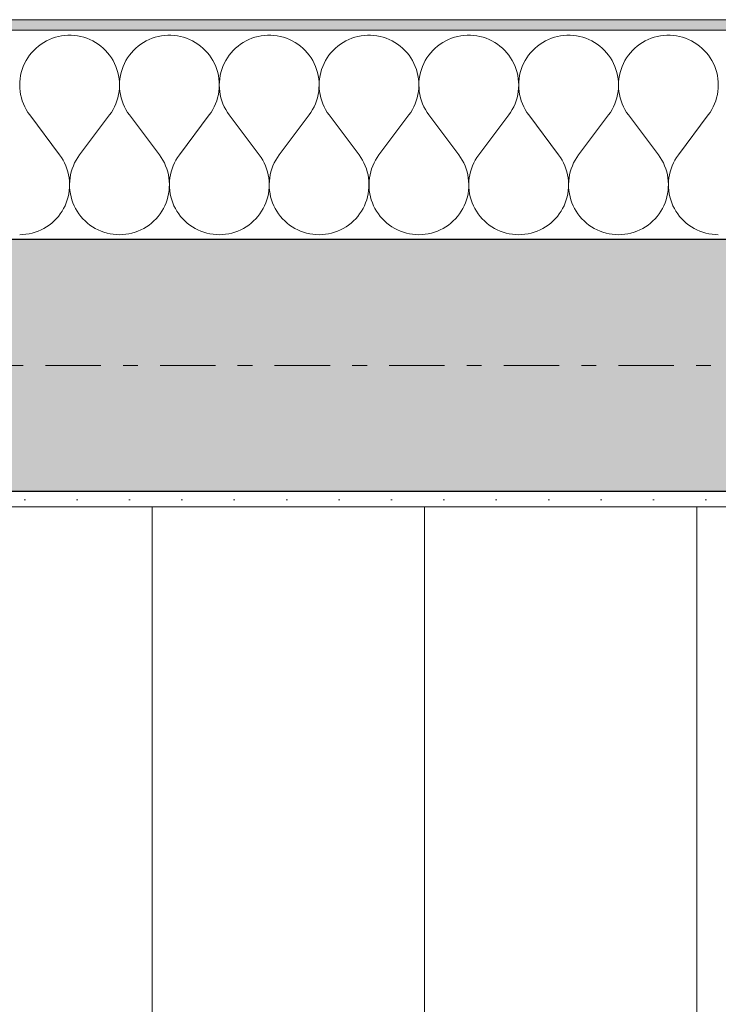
# Model space of a CAD drawing. Extents: x 100 to 2982, y 37 to 2050.
# Tile 67 of 135: x 893 to 960, y 1729 to 1823. Entities that reach past the tile are written whole.
import ezdxf
from ezdxf.xclip import XClip

# ---------------------------------------------------------------- set-up
doc = ezdxf.new("R2010")
doc.units = 0
doc.header["$MEASUREMENT"] = 0
doc.header["$XCLIPFRAME"] = 0
doc.linetypes.add('Przerywana podwójnie', pattern=[54.680554, 26.458333, -10.583333, 7.055556, -10.583333])
doc.linetypes.add('Wipeout_Contour', pattern=[5000, 0, -5000])
for name, color, linetype in [('250-A Schody Pochylnie', 7, 'Continuous'), ('410-K Osie', 7, 'Continuous'), ('420-K Ściany', 7, 'Continuous'), ('820-G Rysunki Obrazki', 7, 'Continuous')]:
    doc.layers.add(name, color=color, linetype=linetype)
pattern_1 = [(0, (-18316.349, -206.5255), (0, 8.660254), [0, -5]), (0, (-18313.849, -202.195), (0, 8.660254), [0, -5])]

# ---------------------------------------------------------------- blocks, each defined once
blk = doc.blocks.new('*X4')
at = {"layer": '420-K Ściany', "color": 174, "linetype": 'Continuous', "lineweight": 5, "ltscale": 0.2}
for p, q in [((896.581, 1820.835), (896.291, 1820.739)), ((896.876, 1820.913), (896.581, 1820.835)), ((897.176, 1820.972), (896.876, 1820.913)), ((897.479, 1821.011), (897.176, 1820.972)), ((897.784, 1821.03), (897.479, 1821.011)), ((898.09, 1821.03), (897.784, 1821.03)), ((898.395, 1821.011), (898.09, 1821.03)), ((898.698, 1820.972), (898.395, 1821.011)), ((898.998, 1820.913), (898.698, 1820.972)), ((899.293, 1820.835), (898.998, 1820.913)), ((899.583, 1820.739), (899.293, 1820.835)), ((906.104, 1820.835), (905.814, 1820.739)), ((906.4, 1820.913), (906.104, 1820.835)), ((906.7, 1820.972), (906.4, 1820.913)), ((907.003, 1821.011), (906.7, 1820.972)), ((907.308, 1821.03), (907.003, 1821.011)), ((907.613, 1821.03), (907.308, 1821.03)), ((907.918, 1821.011), (907.613, 1821.03)), ((908.221, 1820.972), (907.918, 1821.011)), ((908.521, 1820.913), (908.221, 1820.972)), ((908.817, 1820.835), (908.521, 1820.913)), ((909.107, 1820.739), (908.817, 1820.835)), ((915.628, 1820.835), (915.338, 1820.739)), ((915.924, 1820.913), (915.628, 1820.835)), ((916.224, 1820.972), (915.924, 1820.913)), ((916.527, 1821.011), (916.224, 1820.972)), ((916.832, 1821.03), (916.527, 1821.011)), ((917.137, 1821.03), (916.832, 1821.03)), ((917.442, 1821.011), (917.137, 1821.03)), ((917.745, 1820.972), (917.442, 1821.011)), ((918.045, 1820.913), (917.745, 1820.972)), ((918.341, 1820.835), (918.045, 1820.913)), ((918.631, 1820.739), (918.341, 1820.835)), ((925.152, 1820.835), (924.862, 1820.739)), ((925.448, 1820.913), (925.152, 1820.835)), ((925.747, 1820.972), (925.448, 1820.913)), ((926.051, 1821.011), (925.747, 1820.972)), ((926.355, 1821.03), (926.051, 1821.011)), ((926.661, 1821.03), (926.355, 1821.03)), ((926.966, 1821.011), (926.661, 1821.03)), ((927.269, 1820.972), (926.966, 1821.011)), ((927.569, 1820.913), (927.269, 1820.972)), ((927.865, 1820.835), (927.569, 1820.913)), ((928.155, 1820.739), (927.865, 1820.835)), ((934.676, 1820.835), (934.386, 1820.739)), ((934.971, 1820.913), (934.676, 1820.835)), ((935.271, 1820.972), (934.971, 1820.913)), ((935.574, 1821.011), (935.271, 1820.972)), ((935.879, 1821.03), (935.574, 1821.011)), ((936.185, 1821.03), (935.879, 1821.03)), ((936.49, 1821.011), (936.185, 1821.03)), ((936.793, 1820.972), (936.49, 1821.011)), ((937.093, 1820.913), (936.793, 1820.972)), ((937.388, 1820.835), (937.093, 1820.913)), ((937.678, 1820.739), (937.388, 1820.835)), ((944.2, 1820.835), (943.91, 1820.739)), ((944.495, 1820.913), (944.2, 1820.835)), ((944.795, 1820.972), (944.495, 1820.913)), ((945.098, 1821.011), (944.795, 1820.972)), ((945.403, 1821.03), (945.098, 1821.011)), ((945.709, 1821.03), (945.403, 1821.03)), ((946.014, 1821.011), (945.709, 1821.03)), ((946.317, 1820.972), (946.014, 1821.011)), ((946.617, 1820.913), (946.317, 1820.972)), ((946.912, 1820.835), (946.617, 1820.913)), ((947.202, 1820.739), (946.912, 1820.835)), ((953.723, 1820.835), (953.433, 1820.739)), ((954.019, 1820.913), (953.723, 1820.835)), ((954.319, 1820.972), (954.019, 1820.913)), ((954.622, 1821.011), (954.319, 1820.972)), ((954.927, 1821.03), (954.622, 1821.011)), ((955.233, 1821.03), (954.927, 1821.03)), ((955.537, 1821.011), (955.233, 1821.03)), ((955.841, 1820.972), (955.537, 1821.011)), ((956.14, 1820.913), (955.841, 1820.972)), ((956.436, 1820.835), (956.14, 1820.913)), ((956.726, 1820.739), (956.436, 1820.835)), ((894.965, 1819.992), (894.733, 1819.793)), ((895.21, 1820.175), (894.965, 1819.992)), ((895.466, 1820.341), (895.21, 1820.175)), ((895.732, 1820.492), (895.466, 1820.341)), ((896.007, 1820.624), (895.732, 1820.492)), ((896.291, 1820.739), (896.007, 1820.624)), ((899.866, 1820.624), (899.583, 1820.739)), ((900.142, 1820.492), (899.866, 1820.624)), ((900.408, 1820.341), (900.142, 1820.492)), ((900.664, 1820.175), (900.408, 1820.341)), ((900.909, 1819.992), (900.664, 1820.175)), ((901.141, 1819.793), (900.909, 1819.992)), ((904.489, 1819.992), (904.256, 1819.793)), ((904.734, 1820.175), (904.489, 1819.992)), ((904.99, 1820.341), (904.734, 1820.175)), ((905.256, 1820.492), (904.99, 1820.341)), ((905.531, 1820.624), (905.256, 1820.492)), ((905.814, 1820.739), (905.531, 1820.624)), ((909.39, 1820.624), (909.107, 1820.739)), ((909.665, 1820.492), (909.39, 1820.624)), ((909.932, 1820.341), (909.665, 1820.492)), ((910.188, 1820.175), (909.932, 1820.341)), ((910.432, 1819.992), (910.188, 1820.175)), ((910.665, 1819.793), (910.432, 1819.992)), ((914.013, 1819.992), (913.78, 1819.793)), ((914.258, 1820.175), (914.013, 1819.992)), ((914.514, 1820.341), (914.258, 1820.175)), ((914.78, 1820.492), (914.514, 1820.341)), ((915.055, 1820.624), (914.78, 1820.492)), ((915.338, 1820.739), (915.055, 1820.624)), ((918.914, 1820.624), (918.631, 1820.739)), ((919.189, 1820.492), (918.914, 1820.624)), ((919.455, 1820.341), (919.189, 1820.492)), ((919.711, 1820.175), (919.455, 1820.341)), ((919.956, 1819.992), (919.711, 1820.175)), ((920.189, 1819.793), (919.956, 1819.992)), ((923.537, 1819.992), (923.304, 1819.793)), ((923.781, 1820.175), (923.537, 1819.992)), ((924.037, 1820.341), (923.781, 1820.175)), ((924.304, 1820.492), (924.037, 1820.341)), ((924.579, 1820.624), (924.304, 1820.492)), ((924.862, 1820.739), (924.579, 1820.624)), ((928.438, 1820.624), (928.155, 1820.739)), ((928.713, 1820.492), (928.438, 1820.624)), ((928.979, 1820.341), (928.713, 1820.492)), ((929.235, 1820.175), (928.979, 1820.341)), ((929.48, 1819.992), (929.235, 1820.175)), ((929.712, 1819.793), (929.48, 1819.992)), ((933.06, 1819.992), (932.828, 1819.793)), ((933.305, 1820.175), (933.06, 1819.992)), ((933.561, 1820.341), (933.305, 1820.175)), ((933.827, 1820.492), (933.561, 1820.341)), ((934.103, 1820.624), (933.827, 1820.492)), ((934.386, 1820.739), (934.103, 1820.624)), ((937.962, 1820.624), (937.678, 1820.739)), ((938.237, 1820.492), (937.962, 1820.624)), ((938.503, 1820.341), (938.237, 1820.492)), ((938.759, 1820.175), (938.503, 1820.341)), ((939.004, 1819.992), (938.759, 1820.175)), ((939.236, 1819.793), (939.004, 1819.992)), ((942.584, 1819.992), (942.352, 1819.793)), ((942.829, 1820.175), (942.584, 1819.992)), ((943.085, 1820.341), (942.829, 1820.175)), ((943.351, 1820.492), (943.085, 1820.341)), ((943.626, 1820.624), (943.351, 1820.492)), ((943.91, 1820.739), (943.626, 1820.624)), ((947.485, 1820.624), (947.202, 1820.739)), ((947.761, 1820.492), (947.485, 1820.624)), ((948.027, 1820.341), (947.761, 1820.492)), ((948.283, 1820.175), (948.027, 1820.341)), ((948.528, 1819.992), (948.283, 1820.175)), ((948.76, 1819.793), (948.528, 1819.992)), ((952.108, 1819.992), (951.876, 1819.793)), ((952.353, 1820.175), (952.108, 1819.992)), ((952.609, 1820.341), (952.353, 1820.175)), ((952.875, 1820.492), (952.609, 1820.341)), ((953.15, 1820.624), (952.875, 1820.492)), ((953.433, 1820.739), (953.15, 1820.624)), ((957.009, 1820.624), (956.726, 1820.739)), ((957.284, 1820.492), (957.009, 1820.624)), ((957.551, 1820.341), (957.284, 1820.492)), ((957.807, 1820.175), (957.551, 1820.341)), ((958.051, 1819.992), (957.807, 1820.175)), ((958.284, 1819.793), (958.051, 1819.992)), ((894.118, 1819.115), (893.943, 1818.864)), ((894.308, 1819.354), (894.118, 1819.115)), ((894.513, 1819.581), (894.308, 1819.354)), ((894.733, 1819.793), (894.513, 1819.581)), ((901.36, 1819.581), (901.141, 1819.793)), ((901.566, 1819.354), (901.36, 1819.581)), ((901.756, 1819.115), (901.566, 1819.354)), ((901.931, 1818.864), (901.756, 1819.115)), ((903.642, 1819.115), (903.467, 1818.864)), ((903.832, 1819.354), (903.642, 1819.115)), ((904.037, 1819.581), (903.832, 1819.354)), ((904.256, 1819.793), (904.037, 1819.581)), ((910.884, 1819.581), (910.665, 1819.793)), ((911.089, 1819.354), (910.884, 1819.581)), ((911.28, 1819.115), (911.089, 1819.354)), ((911.454, 1818.864), (911.28, 1819.115)), ((913.165, 1819.115), (912.991, 1818.864)), ((913.356, 1819.354), (913.165, 1819.115)), ((913.561, 1819.581), (913.356, 1819.354)), ((913.78, 1819.793), (913.561, 1819.581)), ((920.408, 1819.581), (920.189, 1819.793)), ((920.613, 1819.354), (920.408, 1819.581)), ((920.804, 1819.115), (920.613, 1819.354)), ((920.978, 1818.864), (920.804, 1819.115)), ((922.689, 1819.115), (922.515, 1818.864)), ((922.88, 1819.354), (922.689, 1819.115)), ((923.085, 1819.581), (922.88, 1819.354)), ((923.304, 1819.793), (923.085, 1819.581)), ((929.932, 1819.581), (929.712, 1819.793)), ((930.137, 1819.354), (929.932, 1819.581)), ((930.327, 1819.115), (930.137, 1819.354)), ((930.502, 1818.864), (930.327, 1819.115)), ((932.213, 1819.115), (932.038, 1818.864)), ((932.403, 1819.354), (932.213, 1819.115)), ((932.609, 1819.581), (932.403, 1819.354)), ((932.828, 1819.793), (932.609, 1819.581)), ((939.456, 1819.581), (939.236, 1819.793)), ((939.661, 1819.354), (939.456, 1819.581)), ((939.851, 1819.115), (939.661, 1819.354)), ((940.026, 1818.864), (939.851, 1819.115)), ((941.737, 1819.115), (941.562, 1818.864)), ((941.927, 1819.354), (941.737, 1819.115)), ((942.132, 1819.581), (941.927, 1819.354)), ((942.352, 1819.793), (942.132, 1819.581)), ((948.979, 1819.581), (948.76, 1819.793)), ((949.185, 1819.354), (948.979, 1819.581)), ((949.375, 1819.115), (949.185, 1819.354)), ((949.55, 1818.864), (949.375, 1819.115)), ((951.261, 1819.115), (951.086, 1818.864)), ((951.451, 1819.354), (951.261, 1819.115)), ((951.656, 1819.581), (951.451, 1819.354)), ((951.876, 1819.793), (951.656, 1819.581)), ((958.503, 1819.581), (958.284, 1819.793)), ((958.708, 1819.354), (958.503, 1819.581)), ((958.899, 1819.115), (958.708, 1819.354)), ((959.073, 1818.864), (958.899, 1819.115)), ((893.521, 1818.052), (893.416, 1817.765)), ((893.644, 1818.332), (893.521, 1818.052)), ((893.785, 1818.603), (893.644, 1818.332)), ((893.943, 1818.864), (893.785, 1818.603)), ((902.089, 1818.603), (901.931, 1818.864)), ((902.23, 1818.332), (902.089, 1818.603)), ((902.353, 1818.052), (902.23, 1818.332)), ((902.458, 1817.765), (902.353, 1818.052)), ((903.045, 1818.052), (902.939, 1817.765)), ((903.168, 1818.332), (903.045, 1818.052)), ((903.309, 1818.603), (903.168, 1818.332)), ((903.467, 1818.864), (903.309, 1818.603)), ((911.612, 1818.603), (911.454, 1818.864)), ((911.753, 1818.332), (911.612, 1818.603)), ((911.877, 1818.052), (911.753, 1818.332)), ((911.982, 1817.765), (911.877, 1818.052)), ((912.568, 1818.052), (912.463, 1817.765)), ((912.692, 1818.332), (912.568, 1818.052)), ((912.833, 1818.603), (912.692, 1818.332)), ((912.991, 1818.864), (912.833, 1818.603)), ((921.136, 1818.603), (920.978, 1818.864)), ((921.277, 1818.332), (921.136, 1818.603)), ((921.401, 1818.052), (921.277, 1818.332)), ((921.506, 1817.765), (921.401, 1818.052)), ((922.092, 1818.052), (921.987, 1817.765)), ((922.215, 1818.332), (922.092, 1818.052)), ((922.357, 1818.603), (922.215, 1818.332)), ((922.515, 1818.864), (922.357, 1818.603)), ((930.66, 1818.603), (930.502, 1818.864)), ((930.801, 1818.332), (930.66, 1818.603)), ((930.924, 1818.052), (930.801, 1818.332)), ((931.03, 1817.765), (930.924, 1818.052)), ((931.616, 1818.052), (931.511, 1817.765)), ((931.739, 1818.332), (931.616, 1818.052)), ((931.88, 1818.603), (931.739, 1818.332)), ((932.038, 1818.864), (931.88, 1818.603)), ((940.184, 1818.603), (940.026, 1818.864)), ((940.325, 1818.332), (940.184, 1818.603)), ((940.448, 1818.052), (940.325, 1818.332)), ((940.553, 1817.765), (940.448, 1818.052)), ((941.14, 1818.052), (941.035, 1817.765)), ((941.263, 1818.332), (941.14, 1818.052)), ((941.404, 1818.603), (941.263, 1818.332)), ((941.562, 1818.864), (941.404, 1818.603)), ((949.708, 1818.603), (949.55, 1818.864)), ((949.849, 1818.332), (949.708, 1818.603)), ((949.972, 1818.052), (949.849, 1818.332)), ((950.077, 1817.765), (949.972, 1818.052)), ((950.664, 1818.052), (950.558, 1817.765)), ((950.787, 1818.332), (950.664, 1818.052)), ((950.928, 1818.603), (950.787, 1818.332)), ((951.086, 1818.864), (950.928, 1818.603)), ((959.231, 1818.603), (959.073, 1818.864)), ((959.373, 1818.332), (959.231, 1818.603)), ((959.496, 1818.052), (959.373, 1818.332)), ((959.601, 1817.765), (959.496, 1818.052)), ((893.261, 1817.174), (893.213, 1816.872)), ((893.329, 1817.472), (893.261, 1817.174)), ((893.416, 1817.765), (893.329, 1817.472)), ((902.545, 1817.472), (902.458, 1817.765)), ((902.612, 1817.174), (902.545, 1817.472)), ((902.661, 1816.872), (902.612, 1817.174)), ((902.785, 1817.174), (902.737, 1816.872)), ((902.853, 1817.472), (902.785, 1817.174)), ((902.939, 1817.765), (902.853, 1817.472)), ((912.069, 1817.472), (911.982, 1817.765)), ((912.136, 1817.174), (912.069, 1817.472)), ((912.184, 1816.872), (912.136, 1817.174)), ((912.309, 1817.174), (912.261, 1816.872)), ((912.377, 1817.472), (912.309, 1817.174)), ((912.463, 1817.765), (912.377, 1817.472)), ((921.592, 1817.472), (921.506, 1817.765)), ((921.66, 1817.174), (921.592, 1817.472)), ((921.708, 1816.872), (921.66, 1817.174)), ((921.833, 1817.174), (921.785, 1816.872)), ((921.9, 1817.472), (921.833, 1817.174)), ((921.987, 1817.765), (921.9, 1817.472)), ((931.116, 1817.472), (931.03, 1817.765)), ((931.184, 1817.174), (931.116, 1817.472)), ((931.232, 1816.872), (931.184, 1817.174)), ((931.357, 1817.174), (931.308, 1816.872)), ((931.424, 1817.472), (931.357, 1817.174)), ((931.511, 1817.765), (931.424, 1817.472)), ((940.64, 1817.472), (940.553, 1817.765)), ((940.708, 1817.174), (940.64, 1817.472)), ((940.756, 1816.872), (940.708, 1817.174)), ((940.88, 1817.174), (940.832, 1816.872)), ((940.948, 1817.472), (940.88, 1817.174)), ((941.035, 1817.765), (940.948, 1817.472)), ((950.164, 1817.472), (950.077, 1817.765)), ((950.231, 1817.174), (950.164, 1817.472)), ((950.28, 1816.872), (950.231, 1817.174)), ((950.404, 1817.174), (950.356, 1816.872)), ((950.472, 1817.472), (950.404, 1817.174)), ((950.558, 1817.765), (950.472, 1817.472)), ((959.688, 1817.472), (959.601, 1817.765)), ((959.755, 1817.174), (959.688, 1817.472)), ((959.803, 1816.872), (959.755, 1817.174)), ((893.184, 1816.568), (893.175, 1816.263)), ((893.175, 1816.263), (893.185, 1815.957)), ((893.213, 1816.872), (893.184, 1816.568)), ((902.689, 1816.568), (902.661, 1816.872)), ((902.688, 1815.957), (902.699, 1816.263)), ((902.699, 1816.263), (902.689, 1816.568)), ((902.708, 1816.568), (902.699, 1816.263)), ((902.699, 1816.263), (902.709, 1815.957)), ((902.737, 1816.872), (902.708, 1816.568)), ((912.213, 1816.568), (912.184, 1816.872)), ((912.212, 1815.957), (912.223, 1816.263)), ((912.223, 1816.263), (912.213, 1816.568)), ((912.232, 1816.568), (912.223, 1816.263)), ((912.223, 1816.263), (912.233, 1815.957)), ((912.261, 1816.872), (912.232, 1816.568)), ((921.737, 1816.568), (921.708, 1816.872)), ((921.736, 1815.957), (921.746, 1816.263)), ((921.746, 1816.263), (921.737, 1816.568)), ((921.756, 1816.568), (921.746, 1816.263)), ((921.746, 1816.263), (921.757, 1815.957)), ((921.785, 1816.872), (921.756, 1816.568)), ((931.261, 1816.568), (931.232, 1816.872)), ((931.26, 1815.957), (931.27, 1816.263)), ((931.27, 1816.263), (931.261, 1816.568)), ((931.279, 1816.568), (931.27, 1816.263)), ((931.27, 1816.263), (931.281, 1815.957)), ((931.308, 1816.872), (931.279, 1816.568)), ((940.785, 1816.568), (940.756, 1816.872)), ((940.784, 1815.957), (940.794, 1816.263)), ((940.794, 1816.263), (940.785, 1816.568)), ((940.803, 1816.568), (940.794, 1816.263)), ((940.794, 1816.263), (940.804, 1815.957)), ((940.832, 1816.872), (940.803, 1816.568)), ((950.309, 1816.568), (950.28, 1816.872)), ((950.307, 1815.957), (950.318, 1816.263)), ((950.318, 1816.263), (950.309, 1816.568)), ((950.327, 1816.568), (950.318, 1816.263)), ((950.318, 1816.263), (950.328, 1815.957)), ((950.356, 1816.872), (950.327, 1816.568)), ((959.832, 1816.568), (959.803, 1816.872)), ((959.831, 1815.957), (959.842, 1816.263)), ((959.842, 1816.263), (959.832, 1816.568)), ((893.185, 1815.957), (893.215, 1815.653)), ((893.215, 1815.653), (893.264, 1815.352)), ((893.264, 1815.352), (893.333, 1815.054)), ((902.541, 1815.054), (902.609, 1815.352)), ((902.609, 1815.352), (902.659, 1815.653)), ((902.659, 1815.653), (902.688, 1815.957)), ((902.709, 1815.957), (902.739, 1815.653)), ((902.739, 1815.653), (902.788, 1815.352)), ((902.788, 1815.352), (902.857, 1815.054)), ((912.064, 1815.054), (912.133, 1815.352)), ((912.133, 1815.352), (912.182, 1815.653)), ((912.182, 1815.653), (912.212, 1815.957)), ((912.233, 1815.957), (912.263, 1815.653)), ((912.263, 1815.653), (912.312, 1815.352)), ((912.312, 1815.352), (912.381, 1815.054)), ((921.588, 1815.054), (921.657, 1815.352)), ((921.657, 1815.352), (921.706, 1815.653)), ((921.706, 1815.653), (921.736, 1815.957)), ((921.757, 1815.957), (921.787, 1815.653)), ((921.787, 1815.653), (921.836, 1815.352)), ((921.836, 1815.352), (921.904, 1815.054)), ((931.112, 1815.054), (931.181, 1815.352)), ((931.181, 1815.352), (931.23, 1815.653)), ((931.23, 1815.653), (931.26, 1815.957)), ((931.281, 1815.957), (931.31, 1815.653)), ((931.31, 1815.653), (931.36, 1815.352)), ((931.36, 1815.352), (931.428, 1815.054)), ((940.636, 1815.054), (940.704, 1815.352)), ((940.704, 1815.352), (940.754, 1815.653)), ((940.754, 1815.653), (940.784, 1815.957)), ((940.804, 1815.957), (940.834, 1815.653)), ((940.834, 1815.653), (940.884, 1815.352)), ((940.884, 1815.352), (940.952, 1815.054)), ((950.16, 1815.054), (950.228, 1815.352)), ((950.228, 1815.352), (950.278, 1815.653)), ((950.278, 1815.653), (950.307, 1815.957)), ((950.328, 1815.957), (950.358, 1815.653)), ((950.358, 1815.653), (950.407, 1815.352)), ((950.407, 1815.352), (950.476, 1815.054)), ((959.684, 1815.054), (959.752, 1815.352)), ((959.752, 1815.352), (959.801, 1815.653)), ((959.801, 1815.653), (959.831, 1815.957)), ((893.333, 1815.054), (893.421, 1814.761)), ((893.421, 1814.761), (893.527, 1814.475)), ((893.527, 1814.475), (893.651, 1814.195)), ((902.223, 1814.195), (902.347, 1814.475)), ((902.347, 1814.475), (902.453, 1814.761)), ((902.453, 1814.761), (902.541, 1815.054)), ((902.857, 1815.054), (902.944, 1814.761)), ((902.944, 1814.761), (903.051, 1814.475)), ((903.051, 1814.475), (903.175, 1814.195)), ((911.747, 1814.195), (911.871, 1814.475)), ((911.871, 1814.475), (911.977, 1814.761)), ((911.977, 1814.761), (912.064, 1815.054)), ((912.381, 1815.054), (912.468, 1814.761)), ((912.468, 1814.761), (912.574, 1814.475)), ((912.574, 1814.475), (912.699, 1814.195)), ((921.27, 1814.195), (921.395, 1814.475)), ((921.395, 1814.475), (921.501, 1814.761)), ((921.501, 1814.761), (921.588, 1815.054)), ((921.904, 1815.054), (921.992, 1814.761)), ((921.992, 1814.761), (922.098, 1814.475)), ((922.098, 1814.475), (922.222, 1814.195)), ((930.794, 1814.195), (930.918, 1814.475)), ((930.918, 1814.475), (931.025, 1814.761)), ((931.025, 1814.761), (931.112, 1815.054)), ((931.428, 1815.054), (931.516, 1814.761)), ((931.516, 1814.761), (931.622, 1814.475)), ((931.622, 1814.475), (931.746, 1814.195)), ((940.318, 1814.195), (940.442, 1814.475)), ((940.442, 1814.475), (940.548, 1814.761)), ((940.548, 1814.761), (940.636, 1815.054)), ((940.952, 1815.054), (941.04, 1814.761)), ((941.04, 1814.761), (941.146, 1814.475)), ((941.146, 1814.475), (941.27, 1814.195)), ((949.842, 1814.195), (949.966, 1814.475)), ((949.966, 1814.475), (950.072, 1814.761)), ((950.072, 1814.761), (950.16, 1815.054)), ((950.476, 1815.054), (950.563, 1814.761)), ((950.563, 1814.761), (950.67, 1814.475)), ((950.67, 1814.475), (950.794, 1814.195)), ((959.366, 1814.195), (959.49, 1814.475)), ((959.49, 1814.475), (959.596, 1814.761)), ((959.596, 1814.761), (959.684, 1815.054)), ((893.651, 1814.195), (893.793, 1813.925)), ((893.793, 1813.925), (893.952, 1813.664)), ((893.952, 1813.664), (894.127, 1813.414)), ((894.127, 1813.414), (896.984, 1809.604)), ((901.746, 1813.414), (898.889, 1809.604)), ((901.746, 1813.414), (901.922, 1813.664)), ((901.922, 1813.664), (902.081, 1813.925)), ((902.081, 1813.925), (902.223, 1814.195)), ((903.175, 1814.195), (903.317, 1813.925)), ((903.317, 1813.925), (903.476, 1813.664)), ((903.476, 1813.664), (903.651, 1813.414)), ((903.651, 1813.414), (906.508, 1809.604)), ((911.27, 1813.414), (908.413, 1809.604)), ((911.27, 1813.414), (911.446, 1813.664)), ((911.446, 1813.664), (911.605, 1813.925)), ((911.605, 1813.925), (911.747, 1814.195)), ((912.699, 1814.195), (912.841, 1813.925)), ((912.841, 1813.925), (913, 1813.664)), ((913, 1813.664), (913.175, 1813.414)), ((913.175, 1813.414), (916.032, 1809.604)), ((920.794, 1813.414), (917.937, 1809.604)), ((920.794, 1813.414), (920.969, 1813.664)), ((920.969, 1813.664), (921.128, 1813.925)), ((921.128, 1813.925), (921.27, 1814.195)), ((922.222, 1814.195), (922.364, 1813.925)), ((922.364, 1813.925), (922.523, 1813.664)), ((922.523, 1813.664), (922.699, 1813.414)), ((922.699, 1813.414), (925.556, 1809.604)), ((930.318, 1813.414), (927.461, 1809.604)), ((930.318, 1813.414), (930.493, 1813.664)), ((930.493, 1813.664), (930.652, 1813.925)), ((930.652, 1813.925), (930.794, 1814.195)), ((931.746, 1814.195), (931.888, 1813.925)), ((931.888, 1813.925), (932.047, 1813.664)), ((932.047, 1813.664), (932.223, 1813.414)), ((932.223, 1813.414), (935.08, 1809.604)), ((939.842, 1813.414), (936.984, 1809.604)), ((939.842, 1813.414), (940.017, 1813.664)), ((940.017, 1813.664), (940.176, 1813.925)), ((940.176, 1813.925), (940.318, 1814.195)), ((941.27, 1814.195), (941.412, 1813.925)), ((941.412, 1813.925), (941.571, 1813.664)), ((941.571, 1813.664), (941.746, 1813.414)), ((941.746, 1813.414), (944.604, 1809.604)), ((949.365, 1813.414), (946.508, 1809.604)), ((949.365, 1813.414), (949.541, 1813.664)), ((949.541, 1813.664), (949.7, 1813.925)), ((949.7, 1813.925), (949.842, 1814.195)), ((950.794, 1814.195), (950.936, 1813.925)), ((950.936, 1813.925), (951.095, 1813.664)), ((951.095, 1813.664), (951.27, 1813.414)), ((951.27, 1813.414), (954.127, 1809.604)), ((958.889, 1813.414), (956.032, 1809.604)), ((958.889, 1813.414), (959.065, 1813.664)), ((959.065, 1813.664), (959.224, 1813.925)), ((959.224, 1813.925), (959.366, 1814.195)), ((897.157, 1809.358), (896.984, 1809.604)), ((898.889, 1809.604), (898.716, 1809.358)), ((906.681, 1809.358), (906.508, 1809.604)), ((908.413, 1809.604), (908.24, 1809.358)), ((916.205, 1809.358), (916.032, 1809.604)), ((917.937, 1809.604), (917.764, 1809.358)), ((925.729, 1809.358), (925.556, 1809.604)), ((927.461, 1809.604), (927.288, 1809.358)), ((935.253, 1809.358), (935.08, 1809.604)), ((936.984, 1809.604), (936.811, 1809.358)), ((944.777, 1809.358), (944.604, 1809.604)), ((946.508, 1809.604), (946.335, 1809.358)), ((954.3, 1809.358), (954.127, 1809.604)), ((956.032, 1809.604), (955.859, 1809.358)), ((897.315, 1809.101), (897.157, 1809.358)), ((897.455, 1808.834), (897.315, 1809.101)), ((897.578, 1808.559), (897.455, 1808.834)), ((898.419, 1808.834), (898.295, 1808.559)), ((898.559, 1809.101), (898.419, 1808.834)), ((898.716, 1809.358), (898.559, 1809.101)), ((906.838, 1809.101), (906.681, 1809.358)), ((906.979, 1808.834), (906.838, 1809.101)), ((907.102, 1808.559), (906.979, 1808.834)), ((907.942, 1808.834), (907.819, 1808.559)), ((908.083, 1809.101), (907.942, 1808.834)), ((908.24, 1809.358), (908.083, 1809.101)), ((916.362, 1809.101), (916.205, 1809.358)), ((916.503, 1808.834), (916.362, 1809.101)), ((916.626, 1808.559), (916.503, 1808.834)), ((917.466, 1808.834), (917.343, 1808.559)), ((917.607, 1809.101), (917.466, 1808.834)), ((917.764, 1809.358), (917.607, 1809.101)), ((925.886, 1809.101), (925.729, 1809.358)), ((926.027, 1808.834), (925.886, 1809.101)), ((926.15, 1808.559), (926.027, 1808.834)), ((926.99, 1808.834), (926.867, 1808.559)), ((927.131, 1809.101), (926.99, 1808.834)), ((927.288, 1809.358), (927.131, 1809.101)), ((935.41, 1809.101), (935.253, 1809.358)), ((935.55, 1808.834), (935.41, 1809.101)), ((935.674, 1808.559), (935.55, 1808.834)), ((936.514, 1808.834), (936.39, 1808.559)), ((936.654, 1809.101), (936.514, 1808.834)), ((936.811, 1809.358), (936.654, 1809.101)), ((944.934, 1809.101), (944.777, 1809.358)), ((945.074, 1808.834), (944.934, 1809.101)), ((945.198, 1808.559), (945.074, 1808.834)), ((946.038, 1808.834), (945.914, 1808.559)), ((946.178, 1809.101), (946.038, 1808.834)), ((946.335, 1809.358), (946.178, 1809.101)), ((954.457, 1809.101), (954.3, 1809.358)), ((954.598, 1808.834), (954.457, 1809.101)), ((954.721, 1808.559), (954.598, 1808.834)), ((955.561, 1808.834), (955.438, 1808.559)), ((955.702, 1809.101), (955.561, 1808.834)), ((955.859, 1809.358), (955.702, 1809.101)), ((897.684, 1808.277), (897.578, 1808.559)), ((897.772, 1807.989), (897.684, 1808.277)), ((897.841, 1807.696), (897.772, 1807.989)), ((897.892, 1807.399), (897.841, 1807.696)), ((898.032, 1807.696), (897.982, 1807.399)), ((898.102, 1807.989), (898.032, 1807.696)), ((898.189, 1808.277), (898.102, 1807.989)), ((898.295, 1808.559), (898.189, 1808.277)), ((907.208, 1808.277), (907.102, 1808.559)), ((907.296, 1807.989), (907.208, 1808.277)), ((907.365, 1807.696), (907.296, 1807.989)), ((907.416, 1807.399), (907.365, 1807.696)), ((907.556, 1807.696), (907.506, 1807.399)), ((907.626, 1807.989), (907.556, 1807.696)), ((907.713, 1808.277), (907.626, 1807.989)), ((907.819, 1808.559), (907.713, 1808.277)), ((916.732, 1808.277), (916.626, 1808.559)), ((916.82, 1807.989), (916.732, 1808.277)), ((916.889, 1807.696), (916.82, 1807.989)), ((916.94, 1807.399), (916.889, 1807.696)), ((917.08, 1807.696), (917.029, 1807.399)), ((917.149, 1807.989), (917.08, 1807.696)), ((917.237, 1808.277), (917.149, 1807.989)), ((917.343, 1808.559), (917.237, 1808.277)), ((926.256, 1808.277), (926.15, 1808.559)), ((926.343, 1807.989), (926.256, 1808.277)), ((926.413, 1807.696), (926.343, 1807.989)), ((926.463, 1807.399), (926.413, 1807.696)), ((926.604, 1807.696), (926.553, 1807.399)), ((926.673, 1807.989), (926.604, 1807.696)), ((926.761, 1808.277), (926.673, 1807.989)), ((926.867, 1808.559), (926.761, 1808.277)), ((935.779, 1808.277), (935.674, 1808.559)), ((935.867, 1807.989), (935.779, 1808.277)), ((935.937, 1807.696), (935.867, 1807.989)), ((935.987, 1807.399), (935.937, 1807.696)), ((936.128, 1807.696), (936.077, 1807.399)), ((936.197, 1807.989), (936.128, 1807.696)), ((936.285, 1808.277), (936.197, 1807.989)), ((936.39, 1808.559), (936.285, 1808.277)), ((945.303, 1808.277), (945.198, 1808.559)), ((945.391, 1807.989), (945.303, 1808.277)), ((945.46, 1807.696), (945.391, 1807.989)), ((945.511, 1807.399), (945.46, 1807.696)), ((945.651, 1807.696), (945.601, 1807.399)), ((945.721, 1807.989), (945.651, 1807.696)), ((945.808, 1808.277), (945.721, 1807.989)), ((945.914, 1808.559), (945.808, 1808.277)), ((954.827, 1808.277), (954.721, 1808.559)), ((954.915, 1807.989), (954.827, 1808.277)), ((954.984, 1807.696), (954.915, 1807.989)), ((955.035, 1807.399), (954.984, 1807.696)), ((955.175, 1807.696), (955.125, 1807.399)), ((955.245, 1807.989), (955.175, 1807.696)), ((955.332, 1808.277), (955.245, 1807.989)), ((955.438, 1808.559), (955.332, 1808.277)), ((897.924, 1807.1), (897.892, 1807.399)), ((897.937, 1806.799), (897.924, 1807.1)), ((897.93, 1806.497), (897.937, 1806.799)), ((897.95, 1807.1), (897.937, 1806.799)), ((897.937, 1806.799), (897.943, 1806.497)), ((897.982, 1807.399), (897.95, 1807.1)), ((907.448, 1807.1), (907.416, 1807.399)), ((907.46, 1806.799), (907.448, 1807.1)), ((907.454, 1806.497), (907.46, 1806.799)), ((907.474, 1807.1), (907.461, 1806.799)), ((907.461, 1806.799), (907.467, 1806.497)), ((907.506, 1807.399), (907.474, 1807.1)), ((916.971, 1807.1), (916.94, 1807.399)), ((916.984, 1806.799), (916.971, 1807.1)), ((916.978, 1806.497), (916.984, 1806.799)), ((916.998, 1807.1), (916.985, 1806.799)), ((916.985, 1806.799), (916.991, 1806.497)), ((917.029, 1807.399), (916.998, 1807.1)), ((926.495, 1807.1), (926.463, 1807.399)), ((926.508, 1806.799), (926.495, 1807.1)), ((926.502, 1806.497), (926.508, 1806.799)), ((926.521, 1807.1), (926.509, 1806.799)), ((926.509, 1806.799), (926.515, 1806.497)), ((926.553, 1807.399), (926.521, 1807.1)), ((936.019, 1807.1), (935.987, 1807.399)), ((936.032, 1806.799), (936.019, 1807.1)), ((936.026, 1806.497), (936.032, 1806.799)), ((936.045, 1807.1), (936.032, 1806.799)), ((936.032, 1806.799), (936.039, 1806.497)), ((936.077, 1807.399), (936.045, 1807.1)), ((945.543, 1807.1), (945.511, 1807.399)), ((945.556, 1806.799), (945.543, 1807.1)), ((945.549, 1806.497), (945.556, 1806.799)), ((945.569, 1807.1), (945.556, 1806.799)), ((945.556, 1806.799), (945.562, 1806.497)), ((945.601, 1807.399), (945.569, 1807.1)), ((955.067, 1807.1), (955.035, 1807.399)), ((955.079, 1806.799), (955.067, 1807.1)), ((955.073, 1806.497), (955.079, 1806.799)), ((955.093, 1807.1), (955.08, 1806.799)), ((955.08, 1806.799), (955.086, 1806.497)), ((955.125, 1807.399), (955.093, 1807.1)), ((897.798, 1805.605), (897.861, 1805.899)), ((897.861, 1805.899), (897.905, 1806.197)), ((897.905, 1806.197), (897.93, 1806.497)), ((897.943, 1806.497), (897.969, 1806.197)), ((897.969, 1806.197), (898.013, 1805.899)), ((898.013, 1805.899), (898.076, 1805.605)), ((907.322, 1805.605), (907.385, 1805.899)), ((907.385, 1805.899), (907.429, 1806.197)), ((907.429, 1806.197), (907.454, 1806.497)), ((907.467, 1806.497), (907.492, 1806.197)), ((907.492, 1806.197), (907.537, 1805.899)), ((907.537, 1805.899), (907.6, 1805.605)), ((916.845, 1805.605), (916.908, 1805.899)), ((916.908, 1805.899), (916.953, 1806.197)), ((916.953, 1806.197), (916.978, 1806.497)), ((916.991, 1806.497), (917.016, 1806.197)), ((917.016, 1806.197), (917.061, 1805.899)), ((917.061, 1805.899), (917.123, 1805.605)), ((926.369, 1805.605), (926.432, 1805.899)), ((926.432, 1805.899), (926.476, 1806.197)), ((926.476, 1806.197), (926.502, 1806.497)), ((926.515, 1806.497), (926.54, 1806.197)), ((926.54, 1806.197), (926.584, 1805.899)), ((926.584, 1805.899), (926.647, 1805.605)), ((935.893, 1805.605), (935.956, 1805.899)), ((935.956, 1805.899), (936, 1806.197)), ((936, 1806.197), (936.026, 1806.497)), ((936.039, 1806.497), (936.064, 1806.197)), ((936.064, 1806.197), (936.108, 1805.899)), ((936.108, 1805.899), (936.171, 1805.605)), ((945.417, 1805.605), (945.48, 1805.899)), ((945.48, 1805.899), (945.524, 1806.197)), ((945.524, 1806.197), (945.549, 1806.497)), ((945.562, 1806.497), (945.588, 1806.197)), ((945.588, 1806.197), (945.632, 1805.899)), ((945.632, 1805.899), (945.695, 1805.605)), ((954.941, 1805.605), (955.004, 1805.899)), ((955.004, 1805.899), (955.048, 1806.197)), ((955.048, 1806.197), (955.073, 1806.497)), ((955.086, 1806.497), (955.112, 1806.197)), ((955.112, 1806.197), (955.156, 1805.899)), ((955.156, 1805.899), (955.219, 1805.605)), ((897.499, 1804.753), (897.617, 1805.031)), ((897.617, 1805.031), (897.716, 1805.315)), ((897.716, 1805.315), (897.798, 1805.605)), ((898.076, 1805.605), (898.157, 1805.315)), ((898.157, 1805.315), (898.257, 1805.031)), ((898.257, 1805.031), (898.374, 1804.753)), ((907.023, 1804.753), (907.141, 1805.031)), ((907.141, 1805.031), (907.24, 1805.315)), ((907.24, 1805.315), (907.322, 1805.605)), ((907.6, 1805.605), (907.681, 1805.315)), ((907.681, 1805.315), (907.781, 1805.031)), ((907.781, 1805.031), (907.898, 1804.753)), ((916.547, 1804.753), (916.664, 1805.031)), ((916.664, 1805.031), (916.764, 1805.315)), ((916.764, 1805.315), (916.845, 1805.605)), ((917.123, 1805.605), (917.205, 1805.315)), ((917.205, 1805.315), (917.305, 1805.031)), ((917.305, 1805.031), (917.422, 1804.753)), ((926.071, 1804.753), (926.188, 1805.031)), ((926.188, 1805.031), (926.288, 1805.315)), ((926.288, 1805.315), (926.369, 1805.605)), ((926.647, 1805.605), (926.729, 1805.315)), ((926.729, 1805.315), (926.828, 1805.031)), ((926.828, 1805.031), (926.946, 1804.753)), ((935.595, 1804.753), (935.712, 1805.031)), ((935.712, 1805.031), (935.812, 1805.315)), ((935.812, 1805.315), (935.893, 1805.605)), ((936.171, 1805.605), (936.253, 1805.315)), ((936.253, 1805.315), (936.352, 1805.031)), ((936.352, 1805.031), (936.47, 1804.753)), ((945.118, 1804.753), (945.236, 1805.031)), ((945.236, 1805.031), (945.335, 1805.315)), ((945.335, 1805.315), (945.417, 1805.605)), ((945.695, 1805.605), (945.776, 1805.315)), ((945.776, 1805.315), (945.876, 1805.031)), ((945.876, 1805.031), (945.993, 1804.753)), ((954.642, 1804.753), (954.76, 1805.031)), ((954.76, 1805.031), (954.859, 1805.315)), ((954.859, 1805.315), (954.941, 1805.605)), ((955.219, 1805.605), (955.3, 1805.315)), ((955.3, 1805.315), (955.4, 1805.031)), ((955.4, 1805.031), (955.517, 1804.753)), ((896.862, 1803.734), (897.046, 1803.973)), ((897.046, 1803.973), (897.213, 1804.223)), ((897.213, 1804.223), (897.365, 1804.484)), ((897.365, 1804.484), (897.499, 1804.753)), ((898.374, 1804.753), (898.509, 1804.484)), ((898.509, 1804.484), (898.661, 1804.223)), ((898.661, 1804.223), (898.828, 1803.973)), ((898.828, 1803.973), (899.011, 1803.734)), ((906.386, 1803.734), (906.569, 1803.973)), ((906.569, 1803.973), (906.737, 1804.223)), ((906.737, 1804.223), (906.888, 1804.484)), ((906.888, 1804.484), (907.023, 1804.753)), ((907.898, 1804.753), (908.033, 1804.484)), ((908.033, 1804.484), (908.184, 1804.223)), ((908.184, 1804.223), (908.352, 1803.973)), ((908.352, 1803.973), (908.535, 1803.734)), ((915.91, 1803.734), (916.093, 1803.973)), ((916.093, 1803.973), (916.261, 1804.223)), ((916.261, 1804.223), (916.412, 1804.484)), ((916.412, 1804.484), (916.547, 1804.753)), ((917.422, 1804.753), (917.557, 1804.484)), ((917.557, 1804.484), (917.708, 1804.223)), ((917.708, 1804.223), (917.876, 1803.973)), ((917.876, 1803.973), (918.059, 1803.734)), ((925.434, 1803.734), (925.617, 1803.973)), ((925.617, 1803.973), (925.785, 1804.223)), ((925.785, 1804.223), (925.936, 1804.484)), ((925.936, 1804.484), (926.071, 1804.753)), ((926.946, 1804.753), (927.08, 1804.484)), ((927.08, 1804.484), (927.232, 1804.223)), ((927.232, 1804.223), (927.4, 1803.973)), ((927.4, 1803.973), (927.583, 1803.734)), ((934.958, 1803.734), (935.141, 1803.973)), ((935.141, 1803.973), (935.308, 1804.223)), ((935.308, 1804.223), (935.46, 1804.484)), ((935.46, 1804.484), (935.595, 1804.753)), ((936.47, 1804.753), (936.604, 1804.484)), ((936.604, 1804.484), (936.756, 1804.223)), ((936.756, 1804.223), (936.923, 1803.973)), ((936.923, 1803.973), (937.107, 1803.734)), ((944.481, 1803.734), (944.665, 1803.973)), ((944.665, 1803.973), (944.832, 1804.223)), ((944.832, 1804.223), (944.984, 1804.484)), ((944.984, 1804.484), (945.118, 1804.753)), ((945.993, 1804.753), (946.128, 1804.484)), ((946.128, 1804.484), (946.28, 1804.223)), ((946.28, 1804.223), (946.447, 1803.973)), ((946.447, 1803.973), (946.63, 1803.734)), ((954.005, 1803.734), (954.188, 1803.973)), ((954.188, 1803.973), (954.356, 1804.223)), ((954.356, 1804.223), (954.508, 1804.484)), ((954.508, 1804.484), (954.642, 1804.753)), ((955.517, 1804.753), (955.652, 1804.484)), ((955.652, 1804.484), (955.803, 1804.223)), ((955.803, 1804.223), (955.971, 1803.973)), ((955.971, 1803.973), (956.154, 1803.734)), ((895.991, 1802.907), (896.228, 1803.092)), ((896.228, 1803.092), (896.453, 1803.293)), ((896.453, 1803.293), (896.665, 1803.507)), ((896.665, 1803.507), (896.862, 1803.734)), ((899.011, 1803.734), (899.209, 1803.507)), ((899.209, 1803.507), (899.421, 1803.293)), ((899.421, 1803.293), (899.646, 1803.092)), ((899.646, 1803.092), (899.883, 1802.907)), ((905.514, 1802.907), (905.752, 1803.092)), ((905.752, 1803.092), (905.977, 1803.293)), ((905.977, 1803.293), (906.188, 1803.507)), ((906.188, 1803.507), (906.386, 1803.734)), ((908.535, 1803.734), (908.733, 1803.507)), ((908.733, 1803.507), (908.945, 1803.293)), ((908.945, 1803.293), (909.17, 1803.092)), ((909.17, 1803.092), (909.407, 1802.907)), ((915.038, 1802.907), (915.275, 1803.092)), ((915.275, 1803.092), (915.5, 1803.293)), ((915.5, 1803.293), (915.712, 1803.507)), ((915.712, 1803.507), (915.91, 1803.734)), ((918.059, 1803.734), (918.257, 1803.507)), ((918.257, 1803.507), (918.469, 1803.293)), ((918.469, 1803.293), (918.694, 1803.092)), ((918.694, 1803.092), (918.931, 1802.907)), ((924.562, 1802.907), (924.799, 1803.092)), ((924.799, 1803.092), (925.024, 1803.293)), ((925.024, 1803.293), (925.236, 1803.507)), ((925.236, 1803.507), (925.434, 1803.734)), ((927.583, 1803.734), (927.781, 1803.507)), ((927.781, 1803.507), (927.992, 1803.293)), ((927.992, 1803.293), (928.217, 1803.092)), ((928.217, 1803.092), (928.455, 1802.907)), ((934.086, 1802.907), (934.323, 1803.092)), ((934.323, 1803.092), (934.548, 1803.293)), ((934.548, 1803.293), (934.76, 1803.507)), ((934.76, 1803.507), (934.958, 1803.734)), ((937.107, 1803.734), (937.304, 1803.507)), ((937.304, 1803.507), (937.516, 1803.293)), ((937.516, 1803.293), (937.741, 1803.092)), ((937.741, 1803.092), (937.978, 1802.907)), ((943.61, 1802.907), (943.847, 1803.092)), ((943.847, 1803.092), (944.072, 1803.293)), ((944.072, 1803.293), (944.284, 1803.507)), ((944.284, 1803.507), (944.481, 1803.734)), ((946.63, 1803.734), (946.828, 1803.507)), ((946.828, 1803.507), (947.04, 1803.293)), ((947.04, 1803.293), (947.265, 1803.092)), ((947.265, 1803.092), (947.502, 1802.907)), ((953.133, 1802.907), (953.371, 1803.092)), ((953.371, 1803.092), (953.596, 1803.293)), ((953.596, 1803.293), (953.807, 1803.507)), ((953.807, 1803.507), (954.005, 1803.734)), ((956.154, 1803.734), (956.352, 1803.507)), ((956.352, 1803.507), (956.564, 1803.293)), ((956.564, 1803.293), (956.789, 1803.092)), ((956.789, 1803.092), (957.026, 1802.907)), ((893.175, 1801.985), (893.476, 1801.995)), ((893.476, 1801.995), (893.776, 1802.023)), ((893.776, 1802.023), (894.073, 1802.071)), ((894.073, 1802.071), (894.367, 1802.137)), ((894.367, 1802.137), (894.656, 1802.221)), ((894.656, 1802.221), (894.939, 1802.324)), ((894.939, 1802.324), (895.216, 1802.444)), ((895.216, 1802.444), (895.483, 1802.582)), ((895.483, 1802.582), (895.742, 1802.736)), ((895.742, 1802.736), (895.991, 1802.907)), ((899.883, 1802.907), (900.132, 1802.736)), ((900.132, 1802.736), (900.39, 1802.582)), ((900.39, 1802.582), (900.658, 1802.444)), ((900.658, 1802.444), (900.934, 1802.324)), ((900.934, 1802.324), (901.217, 1802.221)), ((901.217, 1802.221), (901.507, 1802.137)), ((901.507, 1802.137), (901.8, 1802.071)), ((901.8, 1802.071), (902.098, 1802.023)), ((902.098, 1802.023), (902.398, 1801.995)), ((902.398, 1801.995), (902.699, 1801.985)), ((902.699, 1801.985), (903, 1801.995)), ((903, 1801.995), (903.3, 1802.023)), ((903.3, 1802.023), (903.597, 1802.071)), ((903.597, 1802.071), (903.891, 1802.137)), ((903.891, 1802.137), (904.18, 1802.221)), ((904.18, 1802.221), (904.463, 1802.324)), ((904.463, 1802.324), (904.739, 1802.444)), ((904.739, 1802.444), (905.007, 1802.582)), ((905.007, 1802.582), (905.266, 1802.736)), ((905.266, 1802.736), (905.514, 1802.907)), ((909.407, 1802.907), (909.655, 1802.736)), ((909.655, 1802.736), (909.914, 1802.582)), ((909.914, 1802.582), (910.182, 1802.444)), ((910.182, 1802.444), (910.458, 1802.324)), ((910.458, 1802.324), (910.741, 1802.221)), ((910.741, 1802.221), (911.03, 1802.137)), ((911.03, 1802.137), (911.324, 1802.071)), ((911.324, 1802.071), (911.622, 1802.023)), ((911.622, 1802.023), (911.922, 1801.995)), ((911.922, 1801.995), (912.223, 1801.985)), ((912.223, 1801.985), (912.524, 1801.995)), ((912.524, 1801.995), (912.823, 1802.023)), ((912.823, 1802.023), (913.121, 1802.071)), ((913.121, 1802.071), (913.415, 1802.137)), ((913.415, 1802.137), (913.704, 1802.221)), ((913.704, 1802.221), (913.987, 1802.324)), ((913.987, 1802.324), (914.263, 1802.444)), ((914.263, 1802.444), (914.531, 1802.582)), ((914.531, 1802.582), (914.79, 1802.736)), ((914.79, 1802.736), (915.038, 1802.907)), ((918.931, 1802.907), (919.179, 1802.736)), ((919.179, 1802.736), (919.438, 1802.582)), ((919.438, 1802.582), (919.706, 1802.444)), ((919.706, 1802.444), (919.982, 1802.324)), ((919.982, 1802.324), (920.265, 1802.221)), ((920.265, 1802.221), (920.554, 1802.137)), ((920.554, 1802.137), (920.848, 1802.071)), ((920.848, 1802.071), (921.145, 1802.023)), ((921.145, 1802.023), (921.445, 1801.995)), ((921.445, 1801.995), (921.746, 1801.985)), ((921.746, 1801.985), (922.047, 1801.995)), ((922.047, 1801.995), (922.347, 1802.023)), ((922.347, 1802.023), (922.645, 1802.071)), ((922.645, 1802.071), (922.939, 1802.137)), ((922.939, 1802.137), (923.228, 1802.221)), ((923.228, 1802.221), (923.511, 1802.324)), ((923.511, 1802.324), (923.787, 1802.444)), ((923.787, 1802.444), (924.055, 1802.582)), ((924.055, 1802.582), (924.314, 1802.736)), ((924.314, 1802.736), (924.562, 1802.907)), ((928.455, 1802.907), (928.703, 1802.736)), ((928.703, 1802.736), (928.962, 1802.582)), ((928.962, 1802.582), (929.23, 1802.444)), ((929.23, 1802.444), (929.506, 1802.324)), ((929.506, 1802.324), (929.789, 1802.221)), ((929.789, 1802.221), (930.078, 1802.137)), ((930.078, 1802.137), (930.372, 1802.071)), ((930.372, 1802.071), (930.669, 1802.023)), ((930.669, 1802.023), (930.969, 1801.995)), ((930.969, 1801.995), (931.27, 1801.985)), ((931.27, 1801.985), (931.571, 1801.995)), ((931.571, 1801.995), (931.871, 1802.023)), ((931.871, 1802.023), (932.169, 1802.071)), ((932.169, 1802.071), (932.462, 1802.137)), ((932.462, 1802.137), (932.752, 1802.221)), ((932.752, 1802.221), (933.035, 1802.324)), ((933.035, 1802.324), (933.311, 1802.444)), ((933.311, 1802.444), (933.579, 1802.582)), ((933.579, 1802.582), (933.837, 1802.736)), ((933.837, 1802.736), (934.086, 1802.907)), ((937.978, 1802.907), (938.227, 1802.736)), ((938.227, 1802.736), (938.485, 1802.582)), ((938.485, 1802.582), (938.753, 1802.444)), ((938.753, 1802.444), (939.03, 1802.324)), ((939.03, 1802.324), (939.313, 1802.221)), ((939.313, 1802.221), (939.602, 1802.137)), ((939.602, 1802.137), (939.896, 1802.071)), ((939.896, 1802.071), (940.193, 1802.023)), ((940.193, 1802.023), (940.493, 1801.995)), ((940.493, 1801.995), (940.794, 1801.985)), ((940.794, 1801.985), (941.095, 1801.995)), ((941.095, 1801.995), (941.395, 1802.023)), ((941.395, 1802.023), (941.692, 1802.071)), ((941.692, 1802.071), (941.986, 1802.137)), ((941.986, 1802.137), (942.275, 1802.221)), ((942.275, 1802.221), (942.558, 1802.324)), ((942.558, 1802.324), (942.835, 1802.444)), ((942.835, 1802.444), (943.103, 1802.582)), ((943.103, 1802.582), (943.361, 1802.736)), ((943.361, 1802.736), (943.61, 1802.907)), ((947.502, 1802.907), (947.751, 1802.736)), ((947.751, 1802.736), (948.009, 1802.582)), ((948.009, 1802.582), (948.277, 1802.444)), ((948.277, 1802.444), (948.553, 1802.324)), ((948.553, 1802.324), (948.836, 1802.221)), ((948.836, 1802.221), (949.126, 1802.137)), ((949.126, 1802.137), (949.419, 1802.071)), ((949.419, 1802.071), (949.717, 1802.023)), ((949.717, 1802.023), (950.017, 1801.995)), ((950.017, 1801.995), (950.318, 1801.985)), ((950.318, 1801.985), (950.619, 1801.995)), ((950.619, 1801.995), (950.919, 1802.023)), ((950.919, 1802.023), (951.216, 1802.071)), ((951.216, 1802.071), (951.51, 1802.137)), ((951.51, 1802.137), (951.799, 1802.221)), ((951.799, 1802.221), (952.082, 1802.324)), ((952.082, 1802.324), (952.358, 1802.444)), ((952.358, 1802.444), (952.626, 1802.582)), ((952.626, 1802.582), (952.885, 1802.736)), ((952.885, 1802.736), (953.133, 1802.907)), ((957.026, 1802.907), (957.274, 1802.736)), ((957.274, 1802.736), (957.533, 1802.582)), ((957.533, 1802.582), (957.801, 1802.444)), ((957.801, 1802.444), (958.077, 1802.324)), ((958.077, 1802.324), (958.36, 1802.221)), ((958.36, 1802.221), (958.649, 1802.137)), ((958.649, 1802.137), (958.943, 1802.071)), ((958.943, 1802.071), (959.241, 1802.023)), ((959.241, 1802.023), (959.541, 1801.995)), ((959.541, 1801.995), (959.842, 1801.985))]:
    blk.add_line(p, q, dxfattribs=at)
blk = doc.blocks.new('Rysunek_1_1', base_point=(-18316.349, -206.526))
at = {"layer": '420-K Ściany', "linetype": 'Continuous', "lineweight": 5}
h = blk.add_hatch(dxfattribs=at)
h.set_pattern_fill('Tynk_0001', color=176, style=0, pattern_type=2)
h.set_pattern_definition(pattern_1)
h.paths.add_polyline_path([(1288.802, 1822.509), (821.802, 1822.509), (821.802, 1821.509), (1288.802, 1821.509)])
at = {"layer": '420-K Ściany', "linetype": 'Continuous', "lineweight": 13}
blk.add_hatch(color=62, dxfattribs=at).paths.add_polyline_path([(827.802, 1801.509), (827.802, 1793.509), (827.802, 1777.509), (1089.302, 1777.509), (1089.302, 1801.509)])
at = {"layer": '250-A Schody Pochylnie', "color": 1, "linetype": 'Continuous', "lineweight": 13, "ltscale": 0.2}
blk.add_line((827.802, 1776.009), (1087.802, 1776.009), dxfattribs=at)
at = {"layer": '410-K Osie', "color": 4, "linetype": 'Przerywana podwójnie', "lineweight": 13, "ltscale": 0.2}
blk.add_line((589.417, 1789.509), (2255.561, 1789.509), dxfattribs=at)
blk.add_line((589.417, 1789.509), (2255.561, 1789.509), dxfattribs=at)
at = {"layer": '420-K Ściany', "color": 67, "linetype": 'Continuous', "lineweight": 13, "ltscale": 0.2}
blk.add_line((1288.802, 1821.509), (821.802, 1821.509), dxfattribs=at)
at = {"layer": '420-K Ściany', "color": 27, "linetype": 'Continuous', "lineweight": 25, "ltscale": 0.2}
for p, q in [((1089.302, 1801.509), (827.802, 1801.509)), ((827.802, 1777.509), (1089.302, 1777.509))]:
    blk.add_line(p, q, dxfattribs=at)
at = {"layer": '420-K Ściany', "color": 47, "linetype": 'Continuous', "lineweight": 15, "ltscale": 0.2, "flags": 128}
blk.add_lwpolyline([(1288.802, 1822.509), (821.802, 1822.509)], dxfattribs=at)
at = {"color": 65, "linetype": 'Continuous', "lineweight": 13, "ltscale": 0.2}
blk.add_blockref('*X4', (0, 0), dxfattribs=at)
at = {"color": 254, "linetype": 'Wipeout_Contour', "lineweight": 0, "ltscale": 7851.141364}
blk.add_wipeout([(983.802, 1776.009), (957.802, 1776.009), (957.802, 1635.009), (983.802, 1635.009)], dxfattribs=at).dxf.layer = '250-A Schody Pochylnie'
at = {"layer": '250-A Schody Pochylnie', "color": 11, "linetype": 'Continuous', "lineweight": 13, "ltscale": 0.2}
for p, q in [((957.802, 1635.009), (957.802, 1776.009)), ((957.802, 1776.009), (983.802, 1776.009))]:
    blk.add_line(p, q, dxfattribs=at)
at = {"color": 254, "linetype": 'Wipeout_Contour', "lineweight": 0, "ltscale": 7800.178023}
blk.add_wipeout([(957.802, 1776.009), (931.802, 1776.009), (931.802, 1635.009), (957.802, 1635.009)], dxfattribs=at).dxf.layer = '250-A Schody Pochylnie'
at = {"layer": '250-A Schody Pochylnie', "color": 11, "linetype": 'Continuous', "lineweight": 13, "ltscale": 0.2}
for p, q in [((931.802, 1635.009), (931.802, 1776.009)), ((931.802, 1776.009), (957.802, 1776.009)), ((957.802, 1776.009), (957.802, 1635.009))]:
    blk.add_line(p, q, dxfattribs=at)
at = {"color": 254, "linetype": 'Wipeout_Contour', "lineweight": 0, "ltscale": 7750.275305}
blk.add_wipeout([(931.802, 1776.009), (905.802, 1776.009), (905.802, 1635.009), (931.802, 1635.009)], dxfattribs=at).dxf.layer = '250-A Schody Pochylnie'
at = {"layer": '250-A Schody Pochylnie', "color": 11, "linetype": 'Continuous', "lineweight": 13, "ltscale": 0.2}
for p, q in [((905.802, 1635.009), (905.802, 1776.009)), ((905.802, 1776.009), (931.802, 1776.009)), ((931.802, 1776.009), (931.802, 1635.009))]:
    blk.add_line(p, q, dxfattribs=at)
at = {"color": 254, "linetype": 'Wipeout_Contour', "lineweight": 0, "ltscale": 7701.453888}
blk.add_wipeout([(905.802, 1776.009), (879.802, 1776.009), (879.802, 1635.009), (905.802, 1635.009)], dxfattribs=at).dxf.layer = '250-A Schody Pochylnie'
at = {"layer": '420-K Ściany', "linetype": 'Continuous', "lineweight": 5}
h = blk.add_hatch(dxfattribs=at)
h.set_pattern_fill('Tynk_0001', color=180, style=0, pattern_type=2)
h.set_pattern_definition(pattern_1)
h.paths.add_polyline_path([(827.802, 1777.509), (827.802, 1776.009), (1087.802, 1776.009), (1087.802, 1777.509)])
at = {"layer": '250-A Schody Pochylnie', "color": 11, "linetype": 'Continuous', "lineweight": 13, "ltscale": 0.2}
for p, q in [((879.802, 1776.009), (905.802, 1776.009)), ((905.802, 1776.009), (905.802, 1635.009))]:
    blk.add_line(p, q, dxfattribs=at)
at = {"layer": '420-K Ściany', "color": 47, "linetype": 'Continuous', "lineweight": 15, "ltscale": 0.2, "flags": 128}
blk.add_lwpolyline([(827.802, 1776.009), (1087.802, 1776.009)], dxfattribs=at)

msp = doc.modelspace()

# ---------------------------------------------------------------- block references
at = {"layer": '820-G Rysunki Obrazki', "color": 65, "linetype": 'Continuous', "lineweight": 13, "ltscale": 0.2}
ref = msp.add_blockref('Rysunek_1_1', (-18316.349, -206.526), dxfattribs=at)
XClip(ref).set_block_clipping_path([(244.527027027, 76.8014120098), (2570.9054054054, 2022.1162324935)])

doc.saveas('drawing.dxf')
